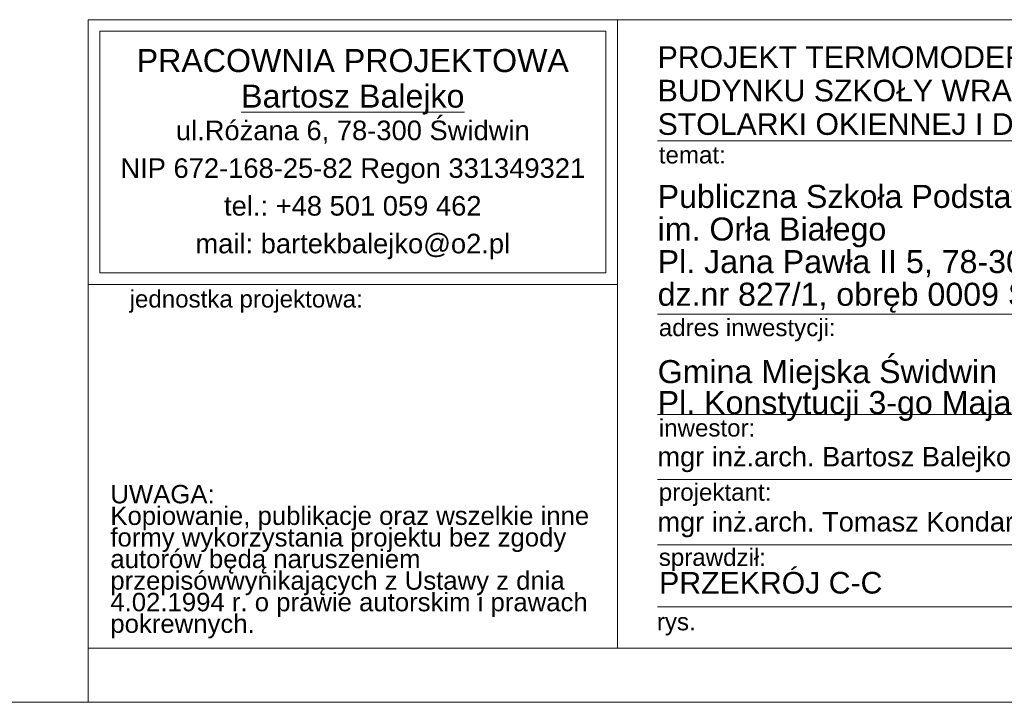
# Model space of a CAD drawing. Extents: x -396299 to -11759, y -15022 to 18278.
# Tile 140 of 205: x -106687 to -97582, y -12022 to -5710. Entities that reach past the tile are written whole.
import ezdxf

# ---------------------------------------------------------------- set-up
doc = ezdxf.new("R2010")
doc.units = 0
doc.header["$MEASUREMENT"] = 0
for name, color, linetype, lineweight in [('ARCH TABELA_Nr_Pióra__1', 7, 'Continuous', 25), ('ARCH TABELA_Nr_Pióra__21', 7, 'Continuous', 13), ('ARCH TABELA_Nr_Pióra__7', 7, 'Continuous', 13)]:
    doc.layers.add(name, color=color, linetype=linetype, lineweight=lineweight)
doc.styles.add('GENERATED_STYLE_5', font='arial.ttf')
doc.styles.add('GENERATED_STYLE_6', font='arial.ttf')
doc.styles.add('GENERATED_STYLE_7', font='arial.ttf')

msp = doc.modelspace()

# ---------------------------------------------------------------- linework, layer by layer
at = {"layer": 'ARCH TABELA_Nr_Pióra__21', "linetype": 'Continuous'}
for p, q in [((-106053.6, -5710.5), (-88553.6, -5710.5)), ((-106053.6, -5710.5), (-101160, -5710.5)), ((-106053.6, -8157.3), (-106053.6, -5710.5)), ((-106053.6, -11521.6), (-106053.6, -5710.5)), ((-101160, -5710.5), (-101160, -11521.6)), ((-101160, -8157.3), (-101160, -5710.5)), ((-105947.2, -8050.9), (-105947.2, -5816.9)), ((-105947.2, -5816.9), (-101266.4, -5816.9)), ((-101266.4, -8050.9), (-101266.4, -5816.9)), ((-101160, -11521.6), (-101160, -6110.5)), ((-100787.7, -6831.1), (-93087.9, -6831.1)), ((-105947.2, -8050.9), (-101266.4, -8050.9)), ((-106053.6, -8157.3), (-101160, -8157.3)), ((-100787.7, -8431.6), (-93087.9, -8431.6)), ((-100787.7, -9359.6), (-93087.9, -9359.6)), ((-100787.7, -9962), (-93087.9, -9962)), ((-100787.7, -10564.3), (-93087.9, -10564.3)), ((-100787.7, -11139.2), (-93087.9, -11139.2)), ((-106053.6, -11521.6), (-101160, -11521.6)), ((-106053.6, -12021.6), (-106053.6, -11521.6)), ((-106053.6, -12021.6), (-106053.6, -11521.6)), ((-106053.6, -12021.6), (-106053.6, -11521.6)), ((-88553.6, -11521.6), (-101160, -11521.6)), ((-88053.6, -12021.6), (-129853.6, -12021.6))]:
    msp.add_line(p, q, dxfattribs=at)

# ---------------------------------------------------------------- texts
at = {"layer": 'ARCH TABELA_Nr_Pióra__1', "linetype": 'Continuous', "insert": (-100787.7, -9420.9), "char_height": 212.766, "attachment_point": 7, "line_spacing_factor": 0.807442, "style": 'GENERATED_STYLE_5'}
msp.add_mtext('{Gmina Miejska Świdwin\\PPl. Konstytucji 3-go Maja 1, 78-300 Świdwin}', dxfattribs=at)
at = {"layer": 'ARCH TABELA_Nr_Pióra__7', "linetype": 'Continuous'}
for s, insert, char_height, attachment_point, line_spacing_factor, style in [('{PROJEKT TERMOMODERNIZACJI I KOLORYSTYKI\\PBUDYNKU SZKOŁY WRAZ Z WYMIANĄ ZEWNĘTRZNEJ \\PSTOLARKI OKIENNEJ I DRZWIOWEJ }', (-100787.7, -6778.3), 200, 7, 0.928963, 'GENERATED_STYLE_7'), ('{PRACOWNIA PROJEKTOWA\\P\\LBartosz Balejko}', (-103606.8, -5981.8), 212.766, 2, 0.926719, 'GENERATED_STYLE_6'), ('{Publiczna Szkoła Podstawowa nr 1\\Pim. Orła Białego\\PPl. Jana Pawła II 5, 78-300 Świdwin, \\Pdz.nr 827/1, obręb 0009 Świdwin}', (-100787.7, -8419.9), 212.766, 7, 0.850494, 'GENERATED_STYLE_5')]:
    msp.add_mtext(s, dxfattribs=dict(at, insert=insert, char_height=char_height, attachment_point=attachment_point, line_spacing_factor=line_spacing_factor, style=style))
at = {"layer": 'ARCH TABELA_Nr_Pióra__7', "linetype": 'Continuous', "style": 'GENERATED_STYLE_5'}
for s, insert, char_height, width, attachment_point, line_spacing_factor in [('{ul.Różana 6, 78-300 Świdwin\\PNIP 672-168-25-82 Regon 331349321\\Ptel.: +48 501 059 462\\Pmail: bartekbalejko@o2.pl}', (-103606.8, -6643.7), 180.852, 7974.447, 2, 1.156383), ('{UWAGA:\\PKopiowanie, publikacje oraz wszelkie inne formy wykorzystania projektu bez zgody autorów będą naruszeniem przepisówwynikających z Ustawy z dnia 4.02.1994 r. o prawie autorskim i prawach pokrewnych.}', (-105848.5, -10011.9), 170.2128, 4483.408, 1, 0.703415)]:
    msp.add_mtext(s, dxfattribs=dict(at, insert=insert, char_height=char_height, width=width, attachment_point=attachment_point, line_spacing_factor=line_spacing_factor))
at = {"layer": 'ARCH TABELA_Nr_Pióra__7', "linetype": 'Continuous', "attachment_point": 1}
for s, insert, char_height, style in [('{temat:}', (-100777.1, -6879.9), 159.58, 'GENERATED_STYLE_5'), ('{jednostka projektowa:}', (-105670.7, -8211.9), 159.58, 'GENERATED_STYLE_5'), ('{adres inwestycji:}', (-100777.1, -8476.6), 159.58, 'GENERATED_STYLE_5'), ('{inwestor:}', (-100777.1, -9404.6), 159.58, 'GENERATED_STYLE_5'), ('{mgr inż.arch. Bartosz Balejko  upr. nr 16/ZPOIA/OKK/2010}', (-100790, -9660.1), 180, 'GENERATED_STYLE_5'), ('{projektant:}', (-100777.1, -9998.5), 159.58, 'GENERATED_STYLE_5'), ('{mgr inż.arch. Tomasz Kondarewicz   upr. nr 6/ZPOIA/OKK/2009}', (-100790, -10262.5), 180, 'GENERATED_STYLE_5'), ('{sprawdził:}', (-100777.1, -10600.8), 159.58, 'GENERATED_STYLE_5'), ('{PRZEKRÓJ C-C}', (-100774, -10816.3), 200, 'GENERATED_STYLE_7'), ('{rys.}', (-100795, -11196.4), 159.58, 'GENERATED_STYLE_5')]:
    msp.add_mtext(s, dxfattribs=dict(at, insert=insert, char_height=char_height, style=style))

doc.saveas('drawing.dxf')
